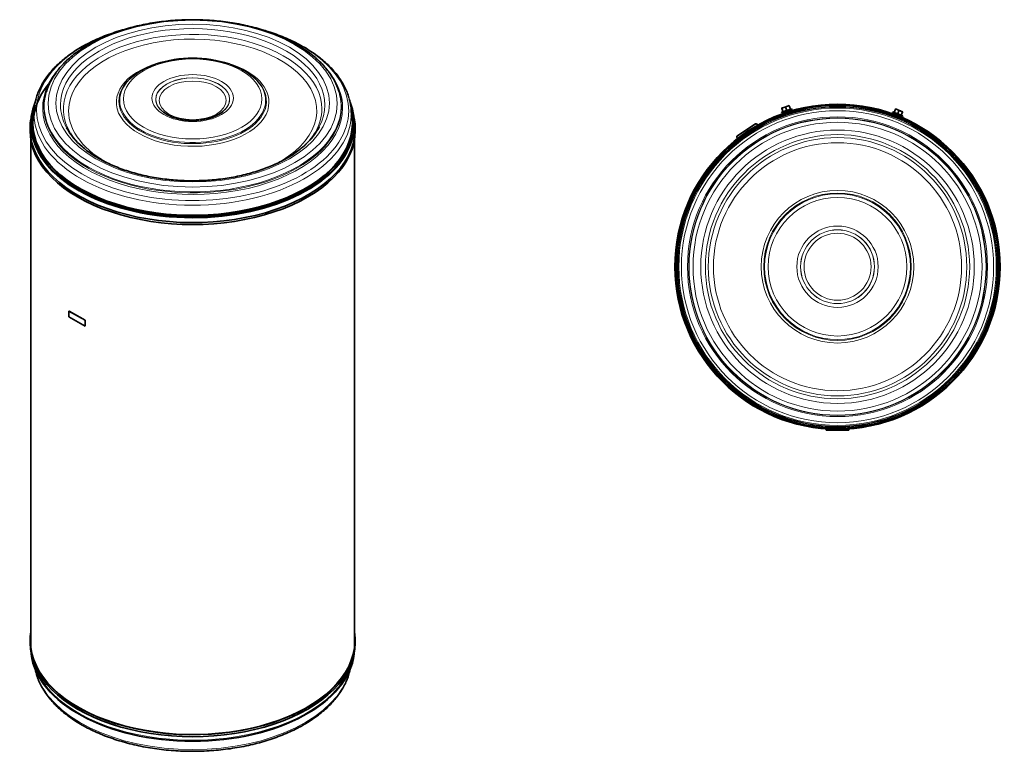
# Model space of a CAD drawing. Header units: millimetres. Extents: x -1172 to 2352, y -1301 to 2547.
# Tile 1 of 6: x -1172 to 486, y -1301 to -69. Entities that reach past the tile are written whole.
import ezdxf

# ---------------------------------------------------------------- set-up
doc = ezdxf.new("R2010")
doc.units = ezdxf.units.MM
for name, color, linetype in [('300029367', 7, 'Continuous'), ('7643266', 7, 'Continuous'), ('7649758', 7, 'Continuous'), ('94950709_BOUCHON', 7, 'Continuous'), ('95610097_VIS_H_M', 7, 'Continuous'), ('96100039_RONDELL', 7, 'Continuous'), ('FactualArea', 7, 'Continuous')]:
    doc.layers.add(name, color=color, linetype=linetype)

# ---------------------------------------------------------------- blocks, each defined once
blk = doc.blocks.new('SE1')
at = {"layer": '300029367', "color": 2, "linetype": 'Continuous', "lineweight": 35}
for p, q in [((185.9, -760), (224.4, -760)), ((185.9, -760.1), (185.9, -760)), ((185.9, -760.1), (224.4, -760.1)), ((224.4, -760.1), (224.4, -760))]:
    blk.add_line(p, q, dxfattribs=at)
at = {"layer": '7643266', "color": 2, "linetype": 'Continuous', "lineweight": 35}
blk.add_circle((205.2, -485), 273.8, dxfattribs=at)
at = {"layer": '7643266', "color": 7, "linetype": 'Continuous', "lineweight": 18}
for radius in [269.8, 268.9, 267.2, 262.8, 252.5, 250.6, 250, 243.3, 230.2, 222.5, 217.6, 208.9, 128.5, 124.2, 122.8, 116.7, 68.5, 62.2, 62.1, 56.4]:
    blk.add_circle((205.2, -485), radius, dxfattribs=at)
blk.add_arc((205.2, -485), 272.3, 85.9274, 89.99, dxfattribs=at)
at = {"layer": '7649758', "color": 2, "linetype": 'Continuous', "lineweight": 35}
for p, q in [((225.7, -213.3), (195.2, -213.8)), ((205.2, -213.3), (205.2, -212.5))]:
    blk.add_line(p, q, dxfattribs=at)
for centre, radius, start, end in [((205.2, -485), 272.5, 89.99, 85.4515), ((205.2, -485), 271.7, 89.99, 85.4515), ((225.9, -224.1), 10.8, 85.4515, 91.0444), ((225.9, -224.1), 10, 85.4515, 91.0444)]:
    blk.add_arc(centre, radius, start, end, dxfattribs=at)
at = {"layer": '94950709_BOUCHON', "color": 7, "linetype": 'Continuous', "lineweight": 18}
blk.add_line((68.2, -244), (35.5, -265.8), dxfattribs=at)
at = {"layer": '94950709_BOUCHON', "color": 2, "linetype": 'Continuous', "lineweight": 35}
for p, q in [((67.1, -244.1), (35.9, -264.9)), ((71.4, -246), (68.2, -244)), ((71.9, -245.7), (71.2, -246.2)), ((71.9, -245.8), (71.9, -245.7)), ((35.5, -265.8), (36.1, -269.6)), ((36.4, -269.4), (35.7, -269.8)), ((35.7, -269.8), (35.7, -269.9))]:
    blk.add_line(p, q, dxfattribs=at)
for centre, start, end in [((67.7, -244.9), 58.6474, 123.679), ((36.5, -265.7), 123.679, 188.7107)]:
    blk.add_arc(centre, 1, start, end, dxfattribs=at)
at = {"layer": '95610097_VIS_H_M', "color": 2, "linetype": 'Continuous', "lineweight": 35}
for p, q in [((114.6, -216.6), (120.8, -214.6)), ((120.8, -214.6), (123.8, -213.6)), ((124, -214.2), (120.8, -214.6)), ((123.8, -213.6), (124, -214.2)), ((124, -214.2), (125.9, -219.8)), ((111.5, -217.6), (114.6, -216.6)), ((111.7, -218.2), (111.5, -217.6)), ((113.5, -223.8), (111.7, -218.2)), ((117.8, -216.2), (114.6, -216.6)), ((116.3, -224.5), (116.8, -225.8)), ((119.7, -221.8), (117.8, -216.2)), ((124.4, -223.4), (123.9, -222)), ((300.5, -225.1), (302.7, -219.6)), ((302.3, -227.4), (301.7, -228.8)), ((302.7, -219.6), (302.9, -219.1)), ((302.9, -219.1), (305.9, -220.3)), ((305.9, -220.3), (312, -222.7)), ((308.7, -222), (305.9, -220.3)), ((306.5, -227.5), (308.7, -222)), ((309.2, -231.7), (309.7, -230.4)), ((312, -222.7), (315, -223.8)), ((314.8, -224.4), (312, -222.7)), ((312.6, -229.9), (314.8, -224.4)), ((315, -223.8), (314.8, -224.4))]:
    blk.add_line(p, q, dxfattribs=at)
for centre, start, end in [((124, -224.1), 108.6474, 127.5981), ((117.8, -226.1), 108.6474, 127.5981), ((302.3, -229.6), 69.1565, 88.1071), ((308.4, -232), 69.1565, 88.1071)]:
    blk.add_arc(centre, 10, start, end, dxfattribs=at)
at = {"layer": '96100039_RONDELL', "color": 2, "linetype": 'Continuous', "lineweight": 35}
for p, q in [((111.1, -224.6), (128.2, -219)), ((111.1, -224.6), (111.6, -226)), ((111.6, -226), (128.7, -220.4)), ((128.7, -220.4), (128.2, -219)), ((298.2, -224.2), (297.6, -225.6)), ((297.6, -225.6), (314.4, -232.2)), ((298.2, -224.2), (314.9, -230.8)), ((314.4, -232.2), (314.9, -230.8))]:
    blk.add_line(p, q, dxfattribs=at)
blk = doc.blocks.new('SE6')
at = {"layer": '300029367', "color": 2, "linetype": 'Continuous', "lineweight": 35}
for p, q in [((-1088.7, -569.4), (-1088.7, -559.6)), ((-1088.7, -559.6), (-1061.4, -575.3)), ((-1088.7, -559.6), (-1088.6, -559.6)), ((-1088.6, -559.6), (-1061.4, -575.3)), ((-1061.4, -585.1), (-1088.7, -569.4)), ((-1061.4, -575.3), (-1061.4, -585.1)), ((-1061.4, -575.3), (-1061.4, -585.1)), ((-1061.4, -575.3), (-1061.4, -575.3)), ((-1061.4, -585.1), (-1061.4, -585.1))]:
    blk.add_line(p, q, dxfattribs=at)
at = {"layer": '7643266', "color": 2, "linetype": 'Continuous', "lineweight": 35}
for p, q in [((-975.1, -159.5), (-976.1, -160.2)), ((-784.9, -160.2), (-786, -159.5)), ((-1121.1, -175.3), (-1121.7, -176.6)), ((-639.3, -176.6), (-639.9, -175.3)), ((-1147.2, -217.6), (-1148.9, -233.5)), ((-612.1, -233.5), (-613.9, -217.6)), ((-1154.3, -252.6), (-1154.3, -255.9)), ((-606.7, -255.9), (-606.7, -252.6)), ((-1154.3, -1115.4), (-1154.3, -1118.7)), ((-606.7, -1118.7), (-606.7, -1115.4)), ((-1152.2, -1138.5), (-1150.7, -1145.1)), ((-610.3, -1145.1), (-608.9, -1138.5))]:
    blk.add_line(p, q, dxfattribs=at)
for centre, radius, start, end in [((-880.5, -334.2), 200.5, 72.2165, 107.8138), ((-888.6, -165.3), 72.3, 240.2402, 260.1992), ((-880.6, -136.4), 102.2, 258.564, 276.5864), ((-735.7, -233.6), 64.2, 311.1337, 315.8806)]:
    blk.add_arc(centre, radius, start, end, dxfattribs=at)
at = {"layer": '7643266', "color": 7, "linetype": 'Continuous', "lineweight": 18}
for centre, major_axis in [((-880.5, -210.3), (-243.3, 0)), ((-880.5, -209.3), (230.2, 0)), ((-880.5, -202.4), (-116.7, 0)), ((-880.5, -200.8), (68.5, 0)), ((-880.5, -204.7), (-56.4, 0))]:
    blk.add_ellipse(centre, major_axis=major_axis, ratio=0.57735, dxfattribs=at)
for centre, major_axis, start_param, end_param in [((-880.5, -212.4), (-222.5, 0), 2.851506, 6.283185), ((-880.5, -221.9), (-262.8, 0), 5.243201, 6.283185), ((-880.5, -221.9), (-262.8, 0), 0, 4.173131), ((-880.5, -219.2), (217.6, 0), 0, 3.474054), ((-880.5, -222.2), (-208.9, 0), 2.28921, 6.283185), ((-880.5, -208), (128.5, 0), 1.939989, 6.283185), ((-880.5, -208), (128.5, 0), 0, 1.134021), ((-880.5, -217.6), (252.5, 0), 2.706384, 6.283185), ((-880.5, -202.9), (62.1, 0), 0, 3.800226), ((-880.5, -202.8), (-62.2, 0), 2.531222, 6.283185), ((-880.5, -217.6), (252.5, 0), 0, 0.447749), ((-880.5, -204.8), (122.8, 0), 2.614175, 6.283185), ((-880.5, -206), (-124.2, 0), 5.707449, 6.283185), ((-880.5, -206), (-124.2, 0), 0, 3.653835), ((-880.5, -204.8), (122.8, 0), 0, 0.527425), ((-880.5, -214.5), (250, 0), 2.969824, 6.283185), ((-880.5, -214.5), (250, 0), 0, 0.180733), ((-880.5, -215.8), (-250.6, 0), 6.217614, 6.283185), ((-880.5, -215.8), (-250.6, 0), 0, 3.206674), ((-880.5, -212.4), (-222.5, 0), 0, 0.304222), ((-880.5, -202.8), (-62.2, 0), 0, 0.780884), ((-880.5, -202.9), (62.1, 0), 5.616493, 6.283185), ((-880.5, -227.1), (267.2, 0), 3.166212, 6.257328), ((-880.5, -222.2), (-208.9, 0), 0, 0.85195), ((-880.5, -219.2), (217.6, 0), 5.963371, 6.283185), ((-880.5, -243.8), (-269.8, 0), 6.266188, 6.283185), ((-880.5, -243.8), (-269.8, 0), 0, 0.424649), ((-880.5, -243.8), (-269.8, 0), 2.805301, 3.130644), ((-880.5, -245.8), (272.3, 0), 3.249178, 6.168813), ((-880.5, -1144.2), (267.2, 0), 3.300565, 6.124528), ((-880.5, -1125.5), (272.3, 0), 3.595923, 5.828584)]:
    blk.add_ellipse(centre, major_axis=major_axis, ratio=0.57735, start_param=start_param, end_param=end_param, dxfattribs=at)
at = {"layer": '7643266', "color": 2, "linetype": 'Continuous', "lineweight": 35}
for centre, major_axis, start_param, end_param in [((-880.5, -204.8), (122.8, 0), 2.098736, 2.614175), ((-880.5, -204.8), (122.8, 0), 0.527425, 1.0436), ((-880.5, -214.5), (250, 0), 2.731826, 2.969824), ((-880.5, -206), (-124.2, 0), -0.692278, -0.575736), ((-880.5, -206), (-124.2, 0), 3.653835, 3.833871), ((-880.5, -214.5), (250, 0), 0.180733, 0.411429), ((-880.5, -243.2), (-268.1, 0), 5.820903, 6.21158), ((-880.5, -215.8), (-250.6, 0), 6.008304, 6.217614), ((-880.5, -215.8), (-250.6, 0), 3.206674, 3.416474), ((-880.5, -227.1), (267.2, 0), 2.980701, 3.166212), ((-880.5, -227.1), (267.2, 0), 0, 0.160478), ((-880.5, -243.8), (-269.8, 0), 6.144646, 6.266188), ((-880.5, -202.9), (62.1, 0), 3.800226, 4.123435), ((-880.5, -202.8), (-62.2, 0), 0.780884, 0.844225), ((-880.5, -202.8), (-62.2, 0), 1.771418, 2.531222), ((-880.5, -202.9), (62.1, 0), -0.844225, -0.666692), ((-880.5, -227.1), (267.2, 0), 6.257328, 6.283185), ((-880.5, -243.8), (-269.8, 0), 3.130644, 3.280132), ((-880.5, -245.8), (272.3, 0), 0, 0.125007), ((-880.5, -252.6), (-273.8, 0), 6.16632, 6.283185), ((-880.5, -252.6), (-273.8, 0), 0, 3.258458), ((-880.5, -243.1), (-268.9, 0), 6.221282, 6.283185), ((-880.5, -243.1), (-268.9, 0), 0, 3.203496), ((-880.5, -245.8), (272.3, 0), 6.168813, 6.283185), ((-880.5, -255.9), (-273.8, 0), 0, 3.141593), ((-880.5, -212.4), (-222.5, 0), 0.304222, 0.583158), ((-880.5, -219.2), (217.6, 0), 3.474054, 3.546998), ((-880.5, -212.4), (-222.5, 0), 2.599881, 2.851506), ((-880.5, -219.2), (217.6, 0), -0.405405, -0.319814), ((-880.5, -243.8), (-269.8, 0), 0.424649, 2.805301), ((-880.5, -1115.4), (-273.8, 0), 0, 3.239079), ((-880.5, -1115.4), (-273.8, 0), 6.185699, 6.283185), ((-880.5, -1115.4), (-273, 0), 0, 3.202125), ((-880.5, -1115.4), (-273, 0), 6.222653, 6.283185), ((-880.5, -1118.7), (-273, 0), 6.222653, 6.272825), ((-880.5, -1118.7), (-273, 0), 3.151953, 3.202125), ((-880.5, -1118.7), (-273.8, 0), 0, 3.141593), ((-880.5, -1125.5), (272.3, 0), 3.2666, 3.595923), ((-880.5, -1125.5), (272.3, 0), 5.828584, 6.158178), ((-880.5, -1144.2), (267.2, 0), 3.265491, 3.300565), ((-880.5, -1144.2), (267.2, 0), -0.158657, -0.123898)]:
    blk.add_ellipse(centre, major_axis=major_axis, ratio=0.57735, start_param=start_param, end_param=end_param, dxfattribs=at)
for points, knots in [([(-652, -156.1), (-652.9, -154.8), (-655.6, -151.1), (-661.5, -144.4), (-669.5, -136.6), (-678.3, -128.9), (-688, -121.7), (-698.4, -114.8), (-709.4, -108.3), (-721.2, -102.3), (-733.5, -96.6), (-746.5, -91.5), (-759.9, -86.9), (-773.8, -82.7), (-788, -79.1), (-802.7, -76), (-817.6, -73.4), (-832.8, -71.4), (-848.1, -70), (-863.6, -69.1), (-879.1, -68.7), (-894.7, -69), (-910.2, -69.8), (-925.5, -71.1), (-940.7, -73), (-955.7, -75.5), (-970.4, -78.5), (-984.8, -82), (-998.7, -86.1), (-1012.2, -90.6), (-1025.2, -95.7), (-1037.7, -101.2), (-1049.5, -107.2), (-1060.8, -113.6), (-1071.3, -120.4), (-1081.1, -127.7), (-1090.1, -135.3), (-1098.3, -143.1), (-1104.8, -150.3), (-1107.9, -154.5), (-1109.2, -156.3)], [0, 0, 0, 0, 0.010476, 0.037338, 0.064292, 0.091314, 0.118382, 0.145478, 0.172586, 0.199694, 0.226796, 0.253887, 0.280967, 0.308033, 0.335088, 0.362132, 0.389166, 0.416192, 0.443211, 0.470226, 0.497239, 0.524252, 0.551265, 0.578282, 0.605303, 0.632331, 0.659368, 0.686416, 0.713476, 0.740551, 0.76764, 0.794746, 0.821868, 0.849004, 0.876152, 0.903306, 0.930452, 0.957578, 0.984664, 1, 1, 1, 1]), ([(-998.8, -86.2), (-999.5, -86.4), (-1005, -88), (-1015.1, -91.2), (-1028.8, -96.2), (-1041.9, -101.7), (-1054.5, -107.6), (-1066.4, -114), (-1077.7, -120.8), (-1088.2, -128), (-1098, -135.6), (-1107.1, -143.5), (-1115.3, -151.8), (-1122.6, -160.4), (-1129.1, -169.2), (-1134.6, -178.3), (-1139.1, -187.4), (-1142.3, -195.4), (-1143.5, -199.8), (-1144, -201.6)], [0.6640302, 0.6640302, 0.6640302, 0.6640302, 0.6671676, 0.6886832, 0.7102095, 0.7317472, 0.7532965, 0.7748569, 0.796427, 0.8180038, 0.8395813, 0.8611505, 0.8827003, 0.9042164, 0.9256818, 0.9470782, 0.9683883, 0.9896001, 1, 1, 1, 1]), ([(-617, -201.6), (-617.1, -201.2), (-617.9, -197.8), (-620.4, -191), (-624.5, -181.9), (-629.6, -172.9), (-635.6, -164), (-642.5, -155.4), (-650.3, -147.1), (-658.9, -139), (-668.4, -131.3), (-678.6, -124), (-689.5, -117), (-701.2, -110.4), (-713.5, -104.3), (-726.3, -98.6), (-739.8, -93.4), (-752.1, -89.2), (-759.9, -86.8), (-763.1, -85.9)], [0, 0, 0, 0, 0.0025656, 0.0235283, 0.0445716, 0.0657092, 0.0869431, 0.1082659, 0.1296639, 0.1511205, 0.172619, 0.1941447, 0.2156856, 0.2372325, 0.2587774, 0.2803164, 0.3018476, 0.3233698, 0.33734, 0.33734, 0.33734, 0.33734]), ([(-693.5, -281.9), (-695, -283.2), (-698.7, -286.5), (-706.1, -292.1), (-715.3, -298.4), (-725.4, -304.3), (-736.1, -309.9), (-747.5, -315.1), (-759.4, -319.8), (-771.9, -324.1), (-784.8, -327.9), (-798.2, -331.3), (-811.9, -334.1), (-826, -336.4), (-840.3, -338.2), (-854.7, -339.4), (-869.3, -340.1), (-883.9, -340.3), (-898.5, -339.9), (-913.1, -338.9), (-927.5, -337.4), (-941.7, -335.4), (-955.6, -332.8), (-969.2, -329.8), (-982.3, -326.2), (-995.1, -322.2), (-1007.3, -317.6), (-1019, -312.7), (-1030, -307.3), (-1040.4, -301.6), (-1050.1, -295.5), (-1059.1, -289.1), (-1063.9, -285), (-1066.7, -282.7)], [0, 0, 0, 0, 0.017128, 0.049902, 0.082667, 0.115425, 0.148185, 0.180954, 0.21374, 0.246544, 0.279367, 0.312208, 0.345065, 0.377937, 0.410821, 0.443714, 0.476613, 0.509517, 0.542421, 0.575322, 0.608217, 0.641104, 0.673978, 0.706839, 0.739682, 0.772505, 0.805307, 0.838085, 0.870841, 0.903574, 0.936288, 0.968991, 1, 1, 1, 1]), ([(-1144.1, -1169.5), (-1143.5, -1171.5), (-1142.2, -1176.2), (-1138.9, -1184.4), (-1134.4, -1193.5), (-1128.9, -1202.5), (-1122.4, -1211.2), (-1115.1, -1219.7), (-1107, -1227.9), (-1098, -1235.8), (-1088.2, -1243.4), (-1077.6, -1250.6), (-1066.4, -1257.4), (-1054.4, -1263.8), (-1041.9, -1269.7), (-1028.8, -1275.2), (-1015.1, -1280.1), (-1001, -1284.6), (-986.4, -1288.6), (-971.4, -1292.1), (-956.2, -1295), (-940.6, -1297.4), (-924.9, -1299.3), (-909, -1300.5), (-893, -1301.3), (-876.9, -1301.4), (-860.9, -1301), (-844.9, -1300), (-829.1, -1298.5), (-813.4, -1296.4), (-798, -1293.8), (-782.8, -1290.6), (-768.1, -1286.9), (-753.7, -1282.7), (-739.8, -1278), (-726.3, -1272.8), (-713.5, -1267.1), (-702.2, -1261.5), (-696.1, -1258.1), (-693.2, -1256.4)], [0, 0, 0, 0, 0.016044, 0.043023, 0.070116, 0.097332, 0.12467, 0.152114, 0.179646, 0.207243, 0.234886, 0.262556, 0.290239, 0.317926, 0.345607, 0.373279, 0.40094, 0.42859, 0.456229, 0.483856, 0.511474, 0.539083, 0.566686, 0.594284, 0.621878, 0.649471, 0.677064, 0.704658, 0.732256, 0.759858, 0.787467, 0.815085, 0.842712, 0.870352, 0.898004, 0.925671, 0.953352, 0.981049, 1, 1, 1, 1]), ([(-693.2, -1256.4), (-691, -1255.1), (-685.6, -1251.9), (-676.3, -1245.8), (-666.3, -1238.4), (-656.9, -1230.6), (-648.5, -1222.4), (-640.8, -1213.9), (-634.1, -1205.2), (-628.2, -1196.2), (-623.3, -1187.1), (-619.4, -1178), (-617.8, -1172.5), (-616.9, -1169.4)], [0, 0, 0, 0, 0.050994, 0.147674, 0.244389, 0.341081, 0.437705, 0.534201, 0.630497, 0.726512, 0.822164, 0.917391, 1, 1, 1, 1])]:
    blk.add_open_spline(points, degree=3, knots=knots, dxfattribs=at)
at = {"layer": '7649758', "color": 2, "linetype": 'Continuous', "lineweight": 35}
for p, q in [((-1153, -271.3), (-1153, -1125)), ((-608, -1125), (-608, -271.3))]:
    blk.add_line(p, q, dxfattribs=at)
for centre, major_axis, start_param, end_param in [((-880.5, -244.3), (-272.5, 0), 6.049546, 9.658418), ((-880.5, -244.3), (-271.7, 0), 6.076388, 9.631575), ((-880.5, -1127), (272.5, 0), 3.207162, 6.217616)]:
    blk.add_ellipse(centre, major_axis=major_axis, ratio=0.57735, start_param=start_param, end_param=end_param, dxfattribs=at)

msp = doc.modelspace()

# ---------------------------------------------------------------- block references
at = {"layer": 'FactualArea'}
for name in ['SE6', 'SE1']:
    msp.add_blockref(name, (0, 0), dxfattribs=at)

doc.saveas('drawing.dxf')
